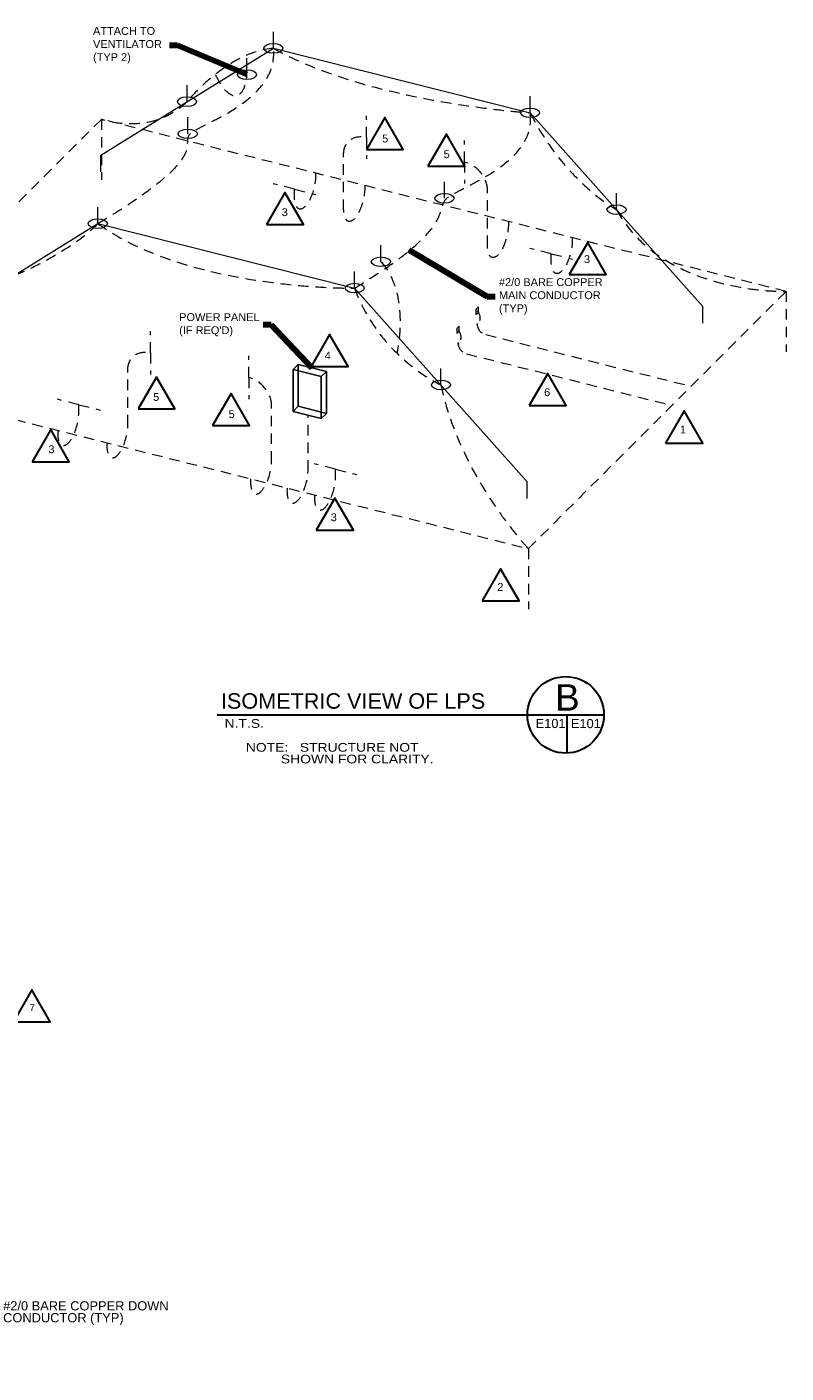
# Model space of a CAD drawing. Header units: inches. Extents: x -2066 to 3484, y -1008 to 3502.
# Tile 9 of 11: x 726 to 1519, y 452 to 1859. Entities that reach past the tile are written whole.
import ezdxf
from ezdxf.enums import TextEntityAlignment as Align

# ---------------------------------------------------------------- set-up
doc = ezdxf.new("R2010")
doc.units = ezdxf.units.IN
doc.header["$LTSCALE"] = 25
doc.header["$MEASUREMENT"] = 0
doc.linetypes.add('DGN Style 2', pattern=[0.737877, 0.442726, -0.295151])
for name, color, linetype, lineweight in [('E-ANNO-TEXT', 7, 'Continuous', 0), ('E-GRND-CIRC', 4, 'Continuous', 40), ('SC Text', 7, 'Continuous', 0)]:
    doc.layers.add(name, color=color, linetype=linetype, lineweight=lineweight)
doc.styles.add("_1 4 1'-0", font='arial.ttf', dxfattribs={"height": 6})
doc.styles.add('Notes', font='arial.ttf', dxfattribs={"height": 0.098425})
doc.styles.add('Notes_0', font='arial.ttf')
doc.styles.add('Title Block - General', font='arial.ttf', dxfattribs={"height": 0.12})
doc.dimstyles.new('EAST', dxfattribs={"dimtxt": 9.8425, "dimasz": 9.8425, "dimexe": 4.92125, "dimexo": 4.92125, "dimgap": 4.92125, "dimtad": 1, "dimdec": 0, "dimzin": 11, "dimdsep": 46, "dimlunit": 3, "dimtxsty": 'Notes_0', "dimblk": 'TerminatorOpen_0.5', "dimcen": 0.09, "dimclrd": 1, "dimadec": 4, "dimazin": 3, "dimtfac": 1, "dimtdec": 0, "dimtofl": 0, "dimtmove": 0, "dimatfit": 1, "dimldrblk": 'TerminatorOpen_0.5', "dimfxl": 1, "dimfrac": 2, "dimtolj": 1, "dimtzin": 11, "dimlwd": 30, "dimarcsym": 0})

# ---------------------------------------------------------------- blocks, each defined once
blk = doc.blocks.new('TerminatorOpen_0.5')
at = {"color": 0, "linetype": 'ByBlock', "lineweight": -2}
for q in [(-1, 0.25), (-1, 0), (-1, -0.25)]:
    blk.add_line((0, 0), q, dxfattribs=at)

msp = doc.modelspace()

# ---------------------------------------------------------------- linework, layer by layer
at = {"layer": 'E-ANNO-TEXT', "color": 2, "lineweight": 30}
for p, q in [((925.1, 1139.9, 661.7), (1329.2, 1139.9, 661.7)), ((1290.5, 1139.9, 661.7), (1290.5, 1099.8, 661.7))]:
    msp.add_line(p, q, dxfattribs=at)
msp.add_circle((1289.2, 1139.9, 661.7), 40, dxfattribs=at)
at = {"layer": 'E-GRND-CIRC', "color": 7, "linetype": 'Continuous', "lineweight": 0}
for p, q in [((983.9, 1836.6, 168.9), (983.9, 1853.9, 178.9)), ((803.5, 1724.9, -0.4), (983.9, 1836.6, 168.9)), ((983.9, 1836.6, 168.9), (1252, 1769.2, 285.3)), ((956.3, 1809.1, 216.4), (956.3, 1826.4, 226.4)), ((893.7, 1780.8, 84.2), (893.7, 1798.1, 94.2)), ((1252, 1769.2, 285.3), (1252, 1786.5, 295.3)), ((894.5, 1747.2, 323.1), (894.5, 1764.5, 333.2)), ((1432.5, 1566.7, 272.6), (1252, 1769.2, 285.3)), ((803.5, 1707.6, -10.5), (803.5, 1724.9, -0.4)), ((1162.6, 1679.8, 439.5), (1162.6, 1697.1, 449.6)), ((1342.3, 1667.9, 279), (1342.3, 1685.2, 289)), ((800.5, 1653.4, 485.1), (800.5, 1670.7, 495.2)), ((620.1, 1541.7, 315.8), (800.5, 1653.4, 485.1)), ((800.5, 1653.4, 485.1), (1068.7, 1585.9, 601.5)), ((1096.2, 1613.5, 554), (1096.2, 1630.8, 564)), ((1068.7, 1585.9, 601.5), (1068.7, 1603.2, 611.6)), ((1249.1, 1383.5, 588.9), (1068.7, 1585.9, 601.5)), ((1432.5, 1549.4, 262.6), (1432.5, 1566.7, 272.6)), ((1158.9, 1484.7, 595.2), (1158.9, 1502, 605.2)), ((1249.1, 1366.2, 578.9), (1249.1, 1383.5, 588.9))]:
    msp.add_line(p, q, dxfattribs=at)
at = {"layer": 'E-GRND-CIRC', "color": 7, "linetype": 'DGN Style 2', "lineweight": 0}
for p, q in [((804.3, 1762.3, -104.8), (535.3, 1493.5, 359.2)), ((1519.4, 1582.5, 205.6), (804.3, 1762.3, -104.8)), ((804.3, 1762.3, -104.8), (804.3, 1699.2, -141.4)), ((1081.1, 1743.5, 107.7), (1081.1, 1766.1, 120.8)), ((1081.1, 1743.5, 107.7), (1081.1, 1720.9, 94.6)), ((1183.6, 1717.7, 152.2), (1183.6, 1740.3, 165.3)), ((1057.3, 1667.6, 49.9), (1057.3, 1725.7, 83.6)), ((1183.6, 1717.7, 152.2), (1183.6, 1695.1, 139.1)), ((1006, 1689.3, 32.7), (983.8, 1694.9, 23.1)), ((1006, 1680.5, 27.6), (1006, 1689.3, 32.7)), ((1006, 1689.3, 32.7), (1028.2, 1683.8, 42.4)), ((1207.4, 1629.9, 115.1), (1207.4, 1688, 148.8)), ((1274.1, 1621.9, 149.1), (1251.9, 1627.5, 139.5)), ((1274.1, 1613.1, 144), (1274.1, 1621.9, 149.1)), ((1274.1, 1621.9, 149.1), (1296.3, 1616.3, 158.8)), ((1250.3, 1313.6, 669.6), (1519.4, 1582.5, 205.6)), ((1519.4, 1582.5, 205.6), (1519.4, 1519.3, 169)), ((855.7, 1518.3, 496.4), (855.7, 1540.9, 509.5)), ((1205.7, 1537.3, 283.5), (1420.2, 1483.3, 376.6)), ((855.7, 1518.3, 496.4), (855.7, 1495.6, 483.3)), ((958.2, 1492.5, 540.9), (958.2, 1515.1, 554)), ((1185.7, 1517.3, 318), (1400.2, 1463.4, 411.1)), ((535.3, 1493.5, 359.2), (1250.3, 1313.6, 669.6)), ((831.9, 1442.4, 438.6), (831.9, 1500.5, 472.3)), ((958.2, 1492.5, 540.9), (958.2, 1469.9, 527.8)), ((780.6, 1464.1, 421.5), (758.3, 1469.7, 411.8)), ((780.6, 1455.3, 416.4), (780.6, 1464.1, 421.5)), ((780.6, 1464.1, 421.5), (802.8, 1458.5, 431.1)), ((982, 1404.6, 503.8), (982, 1462.7, 537.5)), ((1020.1, 1395.1, 520.4), (1020.1, 1453.2, 554)), ((1048.7, 1396.7, 537.9), (1026.5, 1402.3, 528.2)), ((1048.7, 1387.9, 532.8), (1048.7, 1396.7, 537.9)), ((1048.7, 1396.7, 537.9), (1070.9, 1391.1, 547.5)), ((1250.3, 1313.6, 669.6), (1250.3, 1250.5, 633))]:
    msp.add_line(p, q, dxfattribs=at)
at = {"layer": 'E-GRND-CIRC', "color": 7, "linetype": 'Continuous', "lineweight": 0, "extrusion": (0, 0.865262, 0.50132)}
for centre in [(-983.9, -774.6, 1673.8), (-956.3, -719.7, 1673.8), (-893.7, -819.9, 1583.1), (-1252, -640.1, 1673.8), (-894.5, -596.3, 1673.8), (-1162.6, -461.8, 1673.8), (-1342.3, -594.8, 1583.1), (-800.5, -409.1, 1673.8), (-1096.2, -329.5, 1673.8), (-1068.7, -274.6, 1673.8), (-1158.9, -229.3, 1583.1)]:
    msp.add_circle(centre, 10, dxfattribs=at)
at = {"layer": 'E-GRND-CIRC', "color": 7, "linetype": 'DGN Style 2', "lineweight": 0, "extrusion": (-0.91177, -0.201139, 0.358076)}
msp.add_arc((-1598, 633.7, -1158.3), 56.5, 302.1777, 48.4989, dxfattribs=at)
at = {"layer": 'E-GRND-CIRC', "color": 7, "linetype": 'DGN Style 2', "lineweight": 0, "extrusion": (0.44845, 0.448084, -0.773378)}
for centre, radius, start, end in [((452.7, 1591.7, 1182.8), 26.8, 320.859, 51.9967), ((261, 1682.8, 1010.3), 11.7, 98.5526, 185.967), ((261, 1682.8, 965.7), 11.7, 98.5899, 185.9297), ((452.7, 1591.7, 680.1), 26.8, 320.859, 51.9967)]:
    msp.add_arc(centre, radius, start, end, dxfattribs=at)
at = {"layer": 'E-GRND-CIRC', "color": 7, "linetype": 'DGN Style 2', "lineweight": 0, "extrusion": (-0.44845, -0.448084, 0.773378)}
for centre in [(-362.2, 1661.7, -1182.8), (-362.2, 1661.7, -680.1)]:
    msp.add_arc(centre, 26.8, 36.3394, 127.4771, dxfattribs=at)
at = {"layer": 'E-GRND-CIRC', "color": 7, "linetype": 'DGN Style 2', "lineweight": 0, "extrusion": (-0.893808, 0.224817, -0.388026)}
for centre in [(-1889.3, -214, -532.1), (-1889.3, -214, -589.5), (-1889.3, -214, -757.4), (-1889.3, -214, -832.1)]:
    msp.add_arc(centre, 24.5, 229.3175, 54.5779, dxfattribs=at)
at = {"layer": 'E-GRND-CIRC', "color": 7, "linetype": 'DGN Style 2', "lineweight": 0, "extrusion": (0.810669, -0.140557, -0.568384)}
msp.add_arc((1691, 877.9, 347), 92.9, 22.226, 93.253, dxfattribs=at)
at = {"layer": 'E-GRND-CIRC', "color": 7, "linetype": 'DGN Style 2', "lineweight": 0, "extrusion": (-0.118657, -0.201423, 0.972291)}
for centre in [(255.1, 1960.1, -177), (248, 1941.5, -137.2)]:
    msp.add_arc(centre, 11.4, 210.6005, 287.5657, dxfattribs=at)
at = {"layer": 'E-GRND-CIRC', "color": 7, "linetype": 'DGN Style 2', "lineweight": 0, "extrusion": (0.893808, -0.224817, 0.388026)}
for centre in [(1589.3, 248.8, 532.1), (1589.3, 248.8, 589.5), (1589.3, 248.8, 757.4), (1589.3, 248.8, 800), (1589.3, 248.8, 832.1)]:
    msp.add_arc(centre, 24.5, 115.2219, 300.4823, dxfattribs=at)
at = {"layer": 'E-GRND-CIRC', "color": 7, "linetype": 'DGN Style 2', "lineweight": 0}
for points in [[(800.5, 1653.4, 485.1), (893.9, 1709.4, 466.7), (894.5, 1747.2, 323.1), (894.5, 1747.2, 323.1), (988.8, 1795.4, 305.5), (983.9, 1836.6, 168.9)], [(983.9, 1836.6, 168.9), (935.7, 1832.8, 175.5), (893.7, 1780.8, 84.2), (893.7, 1780.8, 84.2)], [(983.9, 1836.6, 168.9), (1084, 1779.8, 162.3), (1252, 1769.2, 285.3), (1252, 1769.2, 285.3)], [(893.7, 1780.8, 84.2), (855.4, 1743.3, 93.5), (804.3, 1762.3, -104.8), (804.3, 1762.3, -104.8)], [(1068.7, 1585.9, 601.5), (1150, 1634.9, 585.4), (1162.6, 1679.8, 439.5), (1162.6, 1679.8, 439.5), (1258.2, 1729, 421.6), (1252, 1769.2, 285.3)], [(1252, 1769.2, 285.3), (1288, 1697.4, 295), (1342.3, 1667.9, 279), (1342.3, 1667.9, 279)], [(1342.3, 1667.9, 279), (1390.8, 1578.9, 290.1), (1519.4, 1582.5, 205.6), (1519.4, 1582.5, 205.6)], [(800.5, 1653.4, 485.1), (771.1, 1621.9, 492.6), (710.3, 1597.5, 400.5), (710.3, 1597.5, 400.5)], [(800.5, 1653.4, 485.1), (896.4, 1583.5, 481.4), (1068.7, 1585.9, 601.5), (1068.7, 1585.9, 601.5)], [(1068.7, 1585.9, 601.5), (1094.5, 1514, 606.7), (1158.9, 1484.7, 595.2), (1158.9, 1484.7, 595.2)], [(1158.9, 1484.7, 595.2), (1178.8, 1388.7, 604), (1250.3, 1313.6, 669.6), (1250.3, 1313.6, 669.6)]]:
    msp.add_open_spline(points, degree=3, dxfattribs=at)
for p in [(1196.7, 1548.3, 284.7), (1176.8, 1528.4, 319.2)]:
    msp.add_point(p, dxfattribs=at)
at = {"layer": 'E-GRND-CIRC', "color": 7, "linetype": 'Continuous', "lineweight": 0}
for points in [[(1195.5, 1558.4, 293.5), (1198, 1560.9, 289.1), (1198, 1566.3, 292.2), (1195.5, 1563.7, 296.6)], [(1175.5, 1538.4, 327.9), (1178, 1541, 323.5), (1178, 1546.3, 326.6), (1175.5, 1543.8, 331)]]:
    msp.add_3dface(points, dxfattribs=at)
at = {"layer": 'SC Text', "color": 1, "linetype": 'Continuous', "lineweight": 30}
for points in [[(1081, 1730.7, 110), (1119.6, 1730.7, 110), (1100.3, 1764.1, 110)], [(1145.3, 1713.5, 110), (1183.9, 1713.5, 110), (1164.6, 1747, 110)], [(976.7, 1652.3, 110), (1015.3, 1652.3, 110), (996, 1685.8, 110)], [(1292.9, 1600.1, 110), (1331.6, 1600.1, 110), (1312.3, 1633.6, 110)], [(1023.2, 1504.1, 110), (1061.9, 1504.1, 110), (1042.5, 1537.5, 110)], [(842.5, 1459.6, 110), (881.1, 1459.6, 110), (861.8, 1493, 110)], [(1251.1, 1463.3, 110), (1289.8, 1463.3, 110), (1270.4, 1496.8, 110)], [(920.4, 1442.4, 110), (959, 1442.4, 110), (939.7, 1475.8, 110)], [(1393.6, 1424, 110), (1432.3, 1424, 110), (1412.9, 1457.5, 110)], [(732, 1404.5, 110), (770.6, 1404.5, 110), (751.3, 1438, 110)], [(1028.7, 1333, 110), (1067.4, 1333, 110), (1048.1, 1366.4, 110)], [(1201.8, 1259.1, 110), (1240.5, 1259.1, 110), (1221.2, 1292.6, 110)], [(712.3, 819, -28.2), (750.9, 819, -28.2), (731.6, 852.4, -28.2)]]:
    msp.add_3dface(points, dxfattribs=at)

# ---------------------------------------------------------------- texts
at = {"layer": 'E-ANNO-TEXT', "color": 7, "lineweight": 30, "style": 'Title Block - General'}
msp.add_text('B', height=27.6, dxfattribs=at).set_placement((1278.1, 1171.9, 1351.7), align=Align.TOP_LEFT)
at = {"layer": 'E-ANNO-TEXT', "color": 7, "lineweight": 30, "insert": (929.1, 1162.5, 661.7), "char_height": 16.169, "width": 308.377, "attachment_point": 1, "line_spacing_factor": 0.6, "style": 'Title Block - General'}
msp.add_mtext('ISOMETRIC VIEW OF LPS\\P', dxfattribs=at)
at = {"layer": 'E-ANNO-TEXT', "color": 7, "linetype": 'Continuous', "insert": (932.9, 1135.5, -766.3), "char_height": 9.154, "attachment_point": 1, "line_spacing_factor": 0.8, "style": "_1 4 1'-0"}
msp.add_mtext('\\H1x;\\W1.13383;N.T.S.', dxfattribs=at)
at = {"layer": 'E-ANNO-TEXT', "color": 7, "lineweight": 30, "char_height": 9.6, "attachment_point": 1, "line_spacing_factor": 0.6, "style": 'Title Block - General'}
for insert in [(1257.8, 1135.7, 661.7), (1294.6, 1135.6, 661.7)]:
    msp.add_mtext('E101\\P', dxfattribs=dict(at, insert=insert))
at = {"layer": 'E-ANNO-TEXT', "color": 7, "linetype": 'Continuous', "insert": (955.1, 1110.5, -766.3), "char_height": 9.154, "width": 257.091, "attachment_point": 1, "line_spacing_factor": 0.8, "style": "_1 4 1'-0"}
msp.add_mtext('\\pi-54.9245,l54.9245,tz;\\H1x;\\W1.13383;NOTE:   STRUCTURE NOT\\P^ISHOWN FOR CLARITY.', dxfattribs=at)
at = {"layer": 'E-GRND-CIRC', "color": 7, "linetype": 'Continuous', "lineweight": 0, "style": 'Notes'}
for s, p in [('5', (1097.5, 1746.4, 428.4)), ('5', (1161.7, 1730, 428.4)), ('3', (992.6, 1669.4, 428.4)), ('3', (1308.3, 1620.3, 428.4)), ('4', (1037.5, 1519.6, 428.4)), ('6', (1266.7, 1481.2, 428.4)), ('5', (858.3, 1476.3, 428.4)), ('5', (937.1, 1458.3, 428.4)), ('1', (1408.5, 1442.2, 428.4)), ('3', (748.9, 1421.6, 428.4)), ('3', (1043.8, 1350.5, 428.4)), ('2', (1217.7, 1277.7, -51.2))]:
    msp.add_text(s, height=8.2, dxfattribs=at).set_placement(p, align=Align.TOP_LEFT)
at = {"layer": 'SC Text', "color": 7, "linetype": 'Continuous', "lineweight": 0, "attachment_point": 1, "style": 'Notes'}
for s, insert, char_height in [('ATTACH TO \\PVENTILATOR\\P(TYP 2)', (795.5, 1858.8, 216.4), 8.2), ('#2/0 BARE COPPER\\PMAIN CONDUCTOR\\P(TYP)', (1219.5, 1596.3, 586.6), 8.202), ("POWER PANEL \\P(IF REQ'D)", (885.5, 1559.7, 569.8), 8.202)]:
    msp.add_mtext(s, dxfattribs=dict(at, insert=insert, char_height=char_height))
at = {"layer": 'SC Text', "linetype": 'DGN Style 2', "attachment_point": 1, "style": 'Title Block - General'}
for s, insert, char_height, line_spacing_factor in [('7', (729.2, 837.6, 110), 7.2, 0.6), ('#2/0 BARE COPPER DOWN\\PCONDUCTOR (TYP)', (701.6, 527, 80.3), 9.6, 0.776524)]:
    msp.add_mtext(s, dxfattribs=dict(at, insert=insert, char_height=char_height, line_spacing_factor=line_spacing_factor))

# ---------------------------------------------------------------- meshes
at = {"layer": 'E-GRND-CIRC', "color": 7, "linetype": 'Continuous', "lineweight": 0}
mesh = msp.add_polyface(dxfattribs=at)
corners = [(1004.5, 1457.1, 547.2), (1004.5, 1500.8, 572.6), (1033.9, 1493.4, 585.4), (1033.9, 1449.7, 560), (1009.8, 1462.4, 538.1), (1009.8, 1506.1, 563.4), (1039.3, 1498.7, 576.2), (1039.3, 1455, 550.9)]
mesh.append_faces([[corners[k] for k in face] for face in [(0, 3, 2, 1), (5, 6, 7, 4), (0, 4, 7, 3), (3, 7, 6, 2), (2, 6, 5, 1), (1, 5, 4, 0)]], dxfattribs={"color": 7})

# ---------------------------------------------------------------- leaders
at = {"layer": 'SC Text', "color": 1, "linetype": 'Continuous', "lineweight": 30, "annotation_type": 0, "has_hookline": 1}
for points, override, hookline_direction, text_width in [([(956.3, 1809.1, 216.4), (883.7, 1839.6, 216.4), (875.5, 1839.6, 216.4)], {"dimtxt": 8.202083, "dimasz": 8.202083, "dimgap": 8.202083, "dimtad": 0, "dimclrd": 0, "dimlwd": 65534}, 1, 71.8), ([(1125.4, 1625.8, 586.6), (1207.3, 1577.1, 586.6), (1215.5, 1577.1, 586.6)], {"dimtxt": 8.202083, "dimasz": 8.202083, "dimgap": 4.101042, "dimtad": 0, "dimclrd": 0, "dimlwd": 65534}, 0, 108), ([(1024.5, 1502.4, 569.8), (981.5, 1547.4, 569.8), (973.3, 1547.4, 569.8)], {"dimtxt": 8.202083, "dimasz": 8.202083, "dimgap": 4.101042, "dimtad": 0, "dimclrd": 0, "dimlwd": 65534}, 1, 82.8), ([(573.7, 451.9, 80.3), (687, 514.6, 80.3), (696.9, 514.6, 80.3)], {"dimtad": 0, "dimclrd": 0, "dimlwd": 65534}, 0, 171.7)]:
    msp.add_leader(points, dimstyle='EAST', override=override, dxfattribs=dict(at, hookline_direction=hookline_direction, text_width=text_width))

doc.saveas('drawing.dxf')
